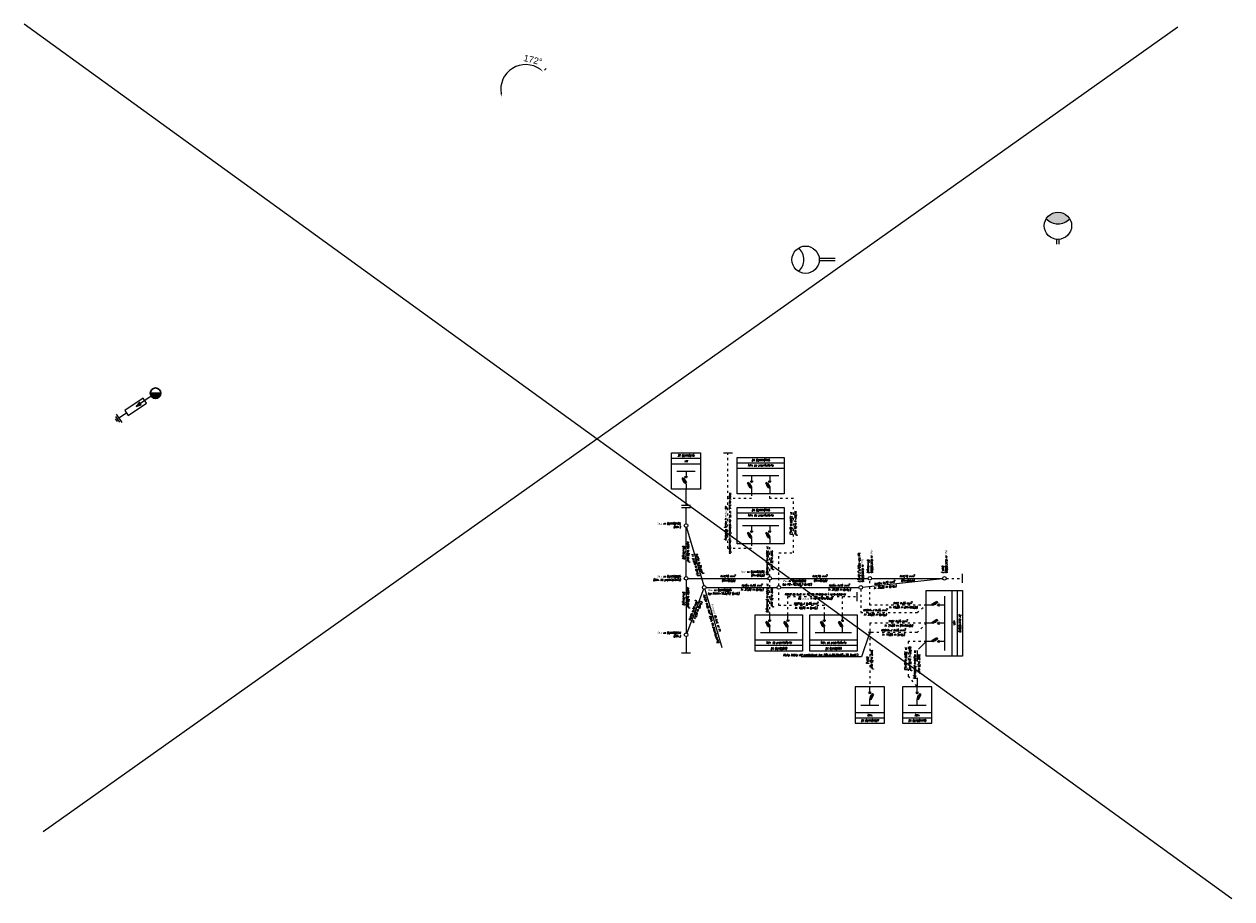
# Model space of a CAD drawing. Header units: metres. Extents: x 6536102 to 6570154, y 5559884 to 5568618.
# Tile 10 of 40: x 6540495 to 6540827, y 5565142 to 5565383. Entities that reach past the tile are written whole.
import ezdxf
from ezdxf import colors
from ezdxf.entities.mleader import LeaderData, LeaderLine
from ezdxf.lldxf.tags import DXFTag
from ezdxf.math import Vec2, Vec3

# ---------------------------------------------------------------- set-up
doc = ezdxf.new("R2010")
doc.units = ezdxf.units.M
doc.linetypes.add('ACAD_ISO03W100', pattern=[30, 12, -18])
doc.linetypes.add('CIĄGłA', pattern=[0])
doc.layers.add('SCHEMATY_ELE', color=7, linetype='Continuous')
doc.styles.add('Romans_0.9', font='romans.shx', dxfattribs={"width": 0.75, "oblique": 9, "height": 0.1})
doc.styles.get("Standard").update_dxf_attribs({"font": 'arial.ttf'})
tags = doc.linetypes.add('ASXSN4X50+25', pattern='A,6.328383,-0.651518,["AsXSn 4x50+25",Standard,S=2.5,R=0,X=0,Y=-1.25],-25.651347,6.384745', length=39.015993).pattern_tags.tags
tags[6] = DXFTag(74, 10)
doc.dimstyles.new('ISO-25', dxfattribs={"dimtxt": 2.5, "dimasz": 2.5, "dimexe": 1.25, "dimexo": 0.625, "dimtad": 1, "dimtxsty": 'Standard', "dimcen": 2.5, "dimadec": 0, "dimazin": 0, "dimtfac": 1, "dimtmove": 0, "dimatfit": 3, "dimfxl": 1, "dimarcsym": 0})

# ---------------------------------------------------------------- blocks, each defined once
blk = doc.blocks.new('_DotBlank')
at = {"color": 0, "linetype": 'ByBlock', "lineweight": -2}
blk.add_line((-0.5, 0), (-1, 0), dxfattribs=at)
blk.add_circle((0, 0), 0.5, dxfattribs=at)
blk = doc.blocks.new('*D119')
at = {"color": 0, "linetype": 'ASXSN4X50+25', "lineweight": -2, "transparency": 16777216}
blk.add_line((6540638.43, 5565370.21), (6540638.87, 5565370.67), dxfattribs=at)
blk.add_arc((6540633.22, 5565364.83), 6.87, 54.2741, 189.3272, dxfattribs=at)
at = {"color": 0, "linetype": 'ASXSN4X50+25', "transparency": 16777216}
for points in [[(6540637.34, 5565370.54), (6540637.13, 5565370.28), (6540638, 5565369.77)], [(6540626.6, 5565363.75), (6540626.28, 5565363.68), (6540626.67, 5565362.74)]]:
    blk.add_solid(points, dxfattribs=at)
at = {"layer": 'Defpoints', "color": 0, "linetype": 'ASXSN4X50+25', "transparency": 16777216}
for p in [(6540627.45, 5565368.56), (6540638, 5565369.77), (6540633.22, 5565364.83), (6540633.22, 5565364.83), (6540626.67, 5565362.74)]:
    blk.add_point(p, dxfattribs=at)
at = {"color": 0, "linetype": 'ASXSN4X50+25', "transparency": 16777216, "insert": (6540635.22, 5565372.99), "char_height": 1.8, "attachment_point": 5, "rotation": 346.2457}
blk.add_mtext('172%%D', dxfattribs=at)

msp = doc.modelspace()

# ---------------------------------------------------------------- hatches: boundary and pattern name
at = {"layer": 'SCHEMATY_ELE', "lineweight": 18}
h = msp.add_hatch(color=7, dxfattribs=at)
h.dxf.hatch_style = 1
h.paths.add_polyline_path([(6540776.267, 5565329.328, 0.4360015), (6540782.724, 5565329.328, 0.570649)])
at = {"layer": 'SCHEMATY_ELE', "lineweight": 30}
h = msp.add_hatch(color=0, dxfattribs=at)
h.dxf.hatch_style = 1
edge = h.paths.add_edge_path()
edge.add_line((6540532.943, 5565281.36), (6540530.052, 5565281.36))
edge.add_arc((6540531.498, 5565281.36), 1.446, 180, 360)
at = {"layer": 'SCHEMATY_ELE', "lineweight": 18}
h = msp.add_hatch(color=7, dxfattribs=at)
h.dxf.hatch_style = 1
h.paths.add_polyline_path([(6540527.088, 5565278.865), (6540526.215, 5565277.744), (6540527.576, 5565278.152)])

# ---------------------------------------------------------------- linework, layer by layer
for p, q in [((6540827.276, 5565142.366), (6540495.396, 5565382.829)), ((6540500.594, 5565160.92), (6540812.426, 5565382.087))]:
    msp.add_line(p, q)
at = {"color": 8, "lineweight": 18}
for points in [[(6540673.291, 5565254.971), (6540673.291, 5565264.971), (6540681.291, 5565264.971), (6540681.291, 5565254.971)], [(6540676.2, 5565257.861), (6540676.633, 5565258.111), (6540677.383, 5565256.812), (6540676.95, 5565256.562)], [(6540691.291, 5565239.971), (6540691.291, 5565249.971), (6540704.291, 5565249.971), (6540704.291, 5565239.971)], [(6540694.2, 5565242.861), (6540694.633, 5565243.111), (6540695.383, 5565241.812), (6540694.95, 5565241.562)], [(6540699.2, 5565242.861), (6540699.633, 5565243.111), (6540700.383, 5565241.812), (6540699.95, 5565241.562)], [(6540743.291, 5565227.119), (6540753.291, 5565227.119), (6540753.291, 5565209.119), (6540743.291, 5565209.119)], [(6540746.182, 5565224.211), (6540746.432, 5565223.778), (6540745.133, 5565223.028), (6540744.883, 5565223.461)], [(6540709.291, 5565220.471), (6540709.291, 5565210.471), (6540696.291, 5565210.471), (6540696.291, 5565220.471)], [(6540699.2, 5565218.361), (6540699.633, 5565218.611), (6540700.383, 5565217.312), (6540699.95, 5565217.062)], [(6540704.2, 5565218.361), (6540704.633, 5565218.611), (6540705.383, 5565217.312), (6540704.95, 5565217.062)], [(6540746.182, 5565219.211), (6540746.432, 5565218.778), (6540745.133, 5565218.028), (6540744.883, 5565218.461)], [(6540746.182, 5565214.211), (6540746.432, 5565213.778), (6540745.133, 5565213.028), (6540744.883, 5565213.461)], [(6540723.791, 5565200.619), (6540723.791, 5565190.619), (6540731.791, 5565190.619), (6540731.791, 5565200.619)], [(6540728.883, 5565198.51), (6540728.45, 5565198.76), (6540727.7, 5565197.461), (6540728.133, 5565197.211)], [(6540736.791, 5565200.619), (6540736.791, 5565190.619), (6540744.791, 5565190.619), (6540744.791, 5565200.619)], [(6540741.883, 5565198.51), (6540741.45, 5565198.76), (6540740.7, 5565197.461), (6540741.133, 5565197.211)]]:
    msp.add_lwpolyline(points, close=True, dxfattribs=at)
at = {"color": 8, "linetype": 'CIĄGłA', "lineweight": 18, "ltscale": 0.25}
for points in [[(6540687.541, 5565264.971), (6540690.041, 5565264.971)], [(6540678.541, 5565250.471), (6540676.041, 5565250.471)], [(6540676.041, 5565249.971), (6540678.541, 5565249.971)], [(6540753.291, 5565229.221), (6540753.291, 5565231.721)], [(6540676.041, 5565209.971), (6540678.541, 5565209.971)]]:
    msp.add_lwpolyline(points, dxfattribs=at)
at = {"color": 8, "linetype": 'ACAD_ISO03W100', "lineweight": 18, "ltscale": 0.05}
for points in [[(6540695.291, 5565239.971), (6540695.291, 5565238.721), (6540688.791, 5565238.721), (6540688.791, 5565252.471), (6540688.791, 5565264.971)], [(6540700.291, 5565230.971), (6540700.291, 5565239.971)], [(6540700.291, 5565220.471), (6540700.291, 5565229.971)], [(6540743.291, 5565223.119), (6540727.791, 5565223.119), (6540727.791, 5565229.971)], [(6540748.791, 5565230.471), (6540753.291, 5565230.471)], [(6540705.291, 5565220.471), (6540705.291, 5565225.471), (6540720.291, 5565225.471), (6540724.291, 5565225.471)], [(6540743.291, 5565218.119), (6540727.791, 5565218.119), (6540727.791, 5565215.619), (6540727.791, 5565200.619)]]:
    msp.add_lwpolyline(points, dxfattribs=at)
at = {"color": 8, "lineweight": 18}
for points in [[(6540673.291, 5565263.471), (6540681.291, 5565263.471)], [(6540673.291, 5565261.971), (6540681.291, 5565261.971)], [(6540674.791, 5565259.971), (6540679.791, 5565259.971)], [(6540677.291, 5565256.471), (6540676.291, 5565258.203)], [(6540676.404, 5565257.257), (6540677.053, 5565257.632)], [(6540676.891, 5565258.471), (6540677.691, 5565258.471)], [(6540677.291, 5565259.971), (6540677.291, 5565258.471)], [(6540676.466, 5565257.149), (6540677.116, 5565257.524)], [(6540676.529, 5565257.041), (6540677.178, 5565257.416)], [(6540677.291, 5565256.471), (6540677.291, 5565254.971)], [(6540691.291, 5565248.471), (6540704.291, 5565248.471)], [(6540691.291, 5565246.971), (6540704.291, 5565246.971)], [(6540692.791, 5565244.971), (6540702.791, 5565244.971)], [(6540695.291, 5565244.971), (6540695.291, 5565243.471)], [(6540700.291, 5565244.971), (6540700.291, 5565243.471)], [(6540695.291, 5565241.471), (6540694.291, 5565243.203)], [(6540694.404, 5565242.257), (6540695.053, 5565242.632)], [(6540694.466, 5565242.149), (6540695.116, 5565242.524)], [(6540694.529, 5565242.041), (6540695.178, 5565242.416)], [(6540694.891, 5565243.471), (6540695.691, 5565243.471)], [(6540695.291, 5565241.471), (6540695.291, 5565239.971)], [(6540700.291, 5565241.471), (6540699.291, 5565243.203)], [(6540699.404, 5565242.257), (6540700.053, 5565242.632)], [(6540699.466, 5565242.149), (6540700.116, 5565242.524)], [(6540699.529, 5565242.041), (6540700.178, 5565242.416)], [(6540699.891, 5565243.471), (6540700.691, 5565243.471)], [(6540700.291, 5565241.471), (6540700.291, 5565239.971)], [(6540748.291, 5565225.619), (6540748.291, 5565210.619)], [(6540750.291, 5565227.119), (6540750.291, 5565209.119)], [(6540751.791, 5565227.119), (6540751.791, 5565209.119)], [(6540744.791, 5565223.119), (6540743.291, 5565223.119)], [(6540744.791, 5565223.119), (6540746.523, 5565224.119)], [(6540745.361, 5565223.882), (6540745.736, 5565223.232)], [(6540745.47, 5565223.944), (6540745.845, 5565223.295)], [(6540745.578, 5565224.007), (6540745.953, 5565223.357)], [(6540746.791, 5565223.519), (6540746.791, 5565222.719)], [(6540748.291, 5565223.119), (6540746.791, 5565223.119)], [(6540700.291, 5565216.971), (6540699.291, 5565218.703)], [(6540699.404, 5565217.757), (6540700.053, 5565218.132)], [(6540699.466, 5565217.649), (6540700.116, 5565218.024)], [(6540699.529, 5565217.541), (6540700.178, 5565217.916)], [(6540699.891, 5565218.971), (6540700.691, 5565218.971)], [(6540700.291, 5565218.971), (6540700.291, 5565220.471)], [(6540705.291, 5565216.971), (6540704.291, 5565218.703)], [(6540704.404, 5565217.757), (6540705.053, 5565218.132)], [(6540704.466, 5565217.649), (6540705.116, 5565218.024)], [(6540704.529, 5565217.541), (6540705.178, 5565217.916)], [(6540704.891, 5565218.971), (6540705.691, 5565218.971)], [(6540705.291, 5565218.971), (6540705.291, 5565220.471)], [(6540744.791, 5565218.119), (6540743.291, 5565218.119)], [(6540744.791, 5565218.119), (6540746.523, 5565219.119)], [(6540745.361, 5565218.882), (6540745.736, 5565218.232)], [(6540745.47, 5565218.944), (6540745.845, 5565218.295)], [(6540745.578, 5565219.007), (6540745.953, 5565218.357)], [(6540746.791, 5565218.519), (6540746.791, 5565217.719)], [(6540748.291, 5565218.119), (6540746.791, 5565218.119)], [(6540707.791, 5565215.471), (6540697.791, 5565215.471)], [(6540700.291, 5565215.471), (6540700.291, 5565216.971)], [(6540705.291, 5565215.471), (6540705.291, 5565216.971)], [(6540709.291, 5565213.471), (6540696.291, 5565213.471)], [(6540709.291, 5565211.971), (6540696.291, 5565211.971)], [(6540744.791, 5565213.119), (6540743.291, 5565213.119)], [(6540744.791, 5565213.119), (6540746.523, 5565214.119)], [(6540745.361, 5565213.882), (6540745.736, 5565213.232)], [(6540745.47, 5565213.944), (6540745.845, 5565213.295)], [(6540745.578, 5565214.007), (6540745.953, 5565213.357)], [(6540746.791, 5565213.519), (6540746.791, 5565212.719)], [(6540748.291, 5565213.119), (6540746.791, 5565213.119)], [(6540728.191, 5565199.119), (6540727.391, 5565199.119)], [(6540727.791, 5565199.119), (6540727.791, 5565200.619)], [(6540727.791, 5565197.119), (6540728.791, 5565198.851)], [(6540728.553, 5565197.69), (6540727.904, 5565198.065)], [(6540728.616, 5565197.798), (6540727.966, 5565198.173)], [(6540728.678, 5565197.906), (6540728.029, 5565198.281)], [(6540741.191, 5565199.119), (6540740.391, 5565199.119)], [(6540740.791, 5565199.119), (6540740.791, 5565200.619)], [(6540740.791, 5565197.119), (6540741.791, 5565198.851)], [(6540741.553, 5565197.69), (6540740.904, 5565198.065)], [(6540741.616, 5565197.798), (6540740.966, 5565198.173)], [(6540741.678, 5565197.906), (6540741.029, 5565198.281)], [(6540725.291, 5565195.619), (6540730.291, 5565195.619)], [(6540727.791, 5565195.619), (6540727.791, 5565197.119)], [(6540738.291, 5565195.619), (6540743.291, 5565195.619)], [(6540740.791, 5565195.619), (6540740.791, 5565197.119)], [(6540723.791, 5565193.619), (6540731.791, 5565193.619)], [(6540723.791, 5565192.119), (6540731.791, 5565192.119)], [(6540736.791, 5565193.619), (6540744.791, 5565193.619)], [(6540736.791, 5565192.119), (6540744.791, 5565192.119)]]:
    msp.add_lwpolyline(points, dxfattribs=at)
at = {"color": 7, "lineweight": 18}
for points in [[(6540691.291, 5565253.721), (6540691.291, 5565263.721), (6540704.291, 5565263.721), (6540704.291, 5565253.721)], [(6540694.2, 5565256.611), (6540694.633, 5565256.861), (6540695.383, 5565255.562), (6540694.95, 5565255.312)], [(6540699.2, 5565256.611), (6540699.633, 5565256.861), (6540700.383, 5565255.562), (6540699.95, 5565255.312)], [(6540724.291, 5565220.471), (6540724.291, 5565210.471), (6540711.291, 5565210.471), (6540711.291, 5565220.471)], [(6540714.2, 5565218.361), (6540714.633, 5565218.611), (6540715.383, 5565217.312), (6540714.95, 5565217.062)], [(6540719.2, 5565218.361), (6540719.633, 5565218.611), (6540720.383, 5565217.312), (6540719.95, 5565217.062)]]:
    msp.add_lwpolyline(points, close=True, dxfattribs=at)
for points in [[(6540691.291, 5565262.221), (6540704.291, 5565262.221)], [(6540691.291, 5565260.721), (6540704.291, 5565260.721)], [(6540692.791, 5565258.721), (6540702.791, 5565258.721)], [(6540695.291, 5565258.721), (6540695.291, 5565257.221)], [(6540700.291, 5565258.721), (6540700.291, 5565257.221)], [(6540695.291, 5565255.221), (6540694.291, 5565256.953)], [(6540694.404, 5565256.007), (6540695.053, 5565256.382)], [(6540694.466, 5565255.899), (6540695.116, 5565256.274)], [(6540694.529, 5565255.791), (6540695.178, 5565256.166)], [(6540694.891, 5565257.221), (6540695.691, 5565257.221)], [(6540695.291, 5565255.221), (6540695.291, 5565253.721)], [(6540700.291, 5565255.221), (6540699.291, 5565256.953)], [(6540699.404, 5565256.007), (6540700.053, 5565256.382)], [(6540699.466, 5565255.899), (6540700.116, 5565256.274)], [(6540699.529, 5565255.791), (6540700.178, 5565256.166)], [(6540699.891, 5565257.221), (6540700.691, 5565257.221)], [(6540700.291, 5565255.221), (6540700.291, 5565253.721)], [(6540715.291, 5565216.971), (6540714.291, 5565218.703)], [(6540714.404, 5565217.757), (6540715.053, 5565218.132)], [(6540714.466, 5565217.649), (6540715.116, 5565218.024)], [(6540714.529, 5565217.541), (6540715.178, 5565217.916)], [(6540714.891, 5565218.971), (6540715.691, 5565218.971)], [(6540715.291, 5565218.971), (6540715.291, 5565220.471)], [(6540720.291, 5565216.971), (6540719.291, 5565218.703)], [(6540719.404, 5565217.757), (6540720.053, 5565218.132)], [(6540719.466, 5565217.649), (6540720.116, 5565218.024)], [(6540719.529, 5565217.541), (6540720.178, 5565217.916)], [(6540719.891, 5565218.971), (6540720.691, 5565218.971)], [(6540720.291, 5565218.971), (6540720.291, 5565220.471)], [(6540722.791, 5565215.471), (6540712.791, 5565215.471)], [(6540715.291, 5565215.471), (6540715.291, 5565216.971)], [(6540720.291, 5565215.471), (6540720.291, 5565216.971)], [(6540724.291, 5565213.471), (6540711.291, 5565213.471)], [(6540724.291, 5565211.971), (6540711.291, 5565211.971)]]:
    msp.add_lwpolyline(points, dxfattribs=at)
at = {"color": 8, "linetype": 'Continuous', "lineweight": 18}
for points in [[(6540677.291, 5565250.471), (6540677.291, 5565254.971)], [(6540677.291, 5565245.471), (6540677.291, 5565249.971)], [(6540677.291, 5565230.971), (6540677.291, 5565244.471)], [(6540677.291, 5565229.971), (6540677.291, 5565215.471)], [(6540677.791, 5565230.471), (6540699.791, 5565230.471)], [(6540700.791, 5565230.471), (6540727.291, 5565230.471)], [(6540728.291, 5565230.471), (6540747.791, 5565230.471)], [(6540677.291, 5565214.471), (6540677.291, 5565209.971)]]:
    msp.add_lwpolyline(points, dxfattribs=at)
at = {"color": 7, "linetype": 'ACAD_ISO03W100', "lineweight": 18, "ltscale": 0.05}
for points in [[(6540695.291, 5565253.721), (6540695.291, 5565252.471), (6540688.791, 5565252.471)], [(6540702.791, 5565228.471), (6540702.791, 5565237.471), (6540706.791, 5565237.471), (6540706.791, 5565252.471), (6540700.291, 5565252.471), (6540700.291, 5565253.721)], [(6540715.291, 5565220.471), (6540715.291, 5565222.971), (6540702.791, 5565222.971), (6540702.791, 5565227.471)], [(6540720.291, 5565220.471), (6540720.291, 5565225.471)], [(6540725.291, 5565227.471), (6540725.291, 5565221.119), (6540740.791, 5565221.119), (6540743.291, 5565223.119)], [(6540743.291, 5565218.119), (6540740.791, 5565215.619), (6540727.791, 5565215.619)], [(6540743.291, 5565213.119), (6540738.291, 5565213.119), (6540738.291, 5565203.619), (6540740.791, 5565200.619)]]:
    msp.add_lwpolyline(points, dxfattribs=at)
at = {"color": 7, "linetype": 'Continuous', "lineweight": 18}
for points in [[(6540677.432, 5565244.491), (6540682.15, 5565228.45)], [(6540682.791, 5565227.971), (6540702.291, 5565227.971)], [(6540703.291, 5565227.971), (6540724.791, 5565227.971)], [(6540725.788, 5565228.025), (6540747.794, 5565230.417)], [(6540682.112, 5565227.504), (6540677.471, 5565215.437)], [(6540682.432, 5565227.491), (6540687.15, 5565211.45)]]:
    msp.add_lwpolyline(points, dxfattribs=at)
at = {"color": 8, "linetype": 'ACAD_ISO03W100', "lineweight": 18, "ltscale": 0.25}
for points in [[(6540724.291, 5565224.221), (6540724.291, 5565226.721)], [(6540743.291, 5565213.119), (6540740.791, 5565210.619), (6540740.791, 5565200.619)]]:
    msp.add_lwpolyline(points, dxfattribs=at)
at = {"color": 8, "lineweight": 18}
for centre in [(6540677.291, 5565258.271), (6540695.291, 5565243.271), (6540700.291, 5565243.271), (6540746.591, 5565223.119), (6540700.291, 5565218.771), (6540705.291, 5565218.771), (6540746.591, 5565218.119), (6540746.591, 5565213.119), (6540727.791, 5565198.919), (6540740.791, 5565198.919)]:
    msp.add_circle(centre, 0.2, dxfattribs=at)
at = {"color": 7, "lineweight": 18}
for centre in [(6540695.291, 5565257.021), (6540700.291, 5565257.021), (6540715.291, 5565218.771), (6540720.291, 5565218.771)]:
    msp.add_circle(centre, 0.2, dxfattribs=at)
at = {"color": 8, "linetype": 'Continuous', "lineweight": 18}
for centre in [(6540677.291, 5565244.971), (6540677.291, 5565230.471), (6540700.291, 5565230.471), (6540727.791, 5565230.471), (6540748.291, 5565230.471), (6540677.291, 5565214.971)]:
    msp.add_circle(centre, 0.5, dxfattribs=at)
at = {"color": 7, "linetype": 'Continuous', "lineweight": 18}
for centre in [(6540682.291, 5565227.971), (6540702.791, 5565227.971), (6540725.291, 5565227.971)]:
    msp.add_circle(centre, 0.5, dxfattribs=at)
at = {"layer": 'SCHEMATY_ELE', "color": 7, "lineweight": 18}
for p, q in [((6540779.196, 5565322.309), (6540779.196, 5565323.682)), ((6540779.796, 5565322.309), (6540779.796, 5565323.682)), ((6540531.498, 5565281.36), (6540526.215, 5565277.744)), ((6540520.408, 5565274.337), (6540520.937, 5565273.564)), ((6540520.541, 5565274.98), (6540521.584, 5565273.455)), ((6540520.664, 5565275.636), (6540522.241, 5565273.332)), ((6540523.54, 5565275.913), (6540521.452, 5565274.484))]:
    msp.add_line(p, q, dxfattribs=at)
at = {"layer": 'SCHEMATY_ELE', "color": 252, "lineweight": 18}
for p, q in [((6540718.283, 5565318.375), (6540713.89, 5565318.375)), ((6540718.283, 5565317.775), (6540713.89, 5565317.775))]:
    msp.add_line(p, q, dxfattribs=at)
at = {"layer": 'SCHEMATY_ELE', "color": 7, "lineweight": 18}
msp.add_lwpolyline([(6540776.267, 5565329.328, 0.4360015), (6540782.724, 5565329.328)], format="xyb", dxfattribs=at)
at = {"layer": 'SCHEMATY_ELE', "color": 252, "lineweight": 18}
msp.add_lwpolyline([(6540708.244, 5565314.846, 0.4360015), (6540708.244, 5565321.303)], format="xyb", dxfattribs=at)
at = {"layer": 'SCHEMATY_ELE', "color": 0, "lineweight": 30}
msp.add_lwpolyline([(6540532.943, 5565281.36), (6540530.052, 5565281.36, 1)], format="xyb", close=True, dxfattribs=at)
at = {"layer": 'SCHEMATY_ELE', "color": 7, "lineweight": 18}
msp.add_lwpolyline([(6540523.999, 5565275.243), (6540529.004, 5565278.669), (6540528.086, 5565280.009), (6540523.081, 5565276.584)], close=True, dxfattribs=at)
at = {"layer": 'SCHEMATY_ELE', "color": 7, "lineweight": 18, "flags": 128}
msp.add_lwpolyline([(6540527.088, 5565278.865), (6540526.215, 5565277.744), (6540527.576, 5565278.152)], close=True, dxfattribs=at)
at = {"layer": 'SCHEMATY_ELE', "color": 7, "lineweight": 18}
msp.add_circle((6540779.495, 5565327.42), 3.75, dxfattribs=at)
at = {"layer": 'SCHEMATY_ELE', "color": 252, "lineweight": 18}
msp.add_circle((6540710.152, 5565318.075), 3.75, dxfattribs=at)
at = {"layer": 'SCHEMATY_ELE', "color": 0, "lineweight": 30}
msp.add_circle((6540531.498, 5565281.36), 1.446, dxfattribs=at)

# ---------------------------------------------------------------- texts
at = {"color": 8, "lineweight": 18, "char_height": 0.55, "attachment_point": 5, "style": 'Romans_0.9'}
for s, width, insert in [('ST GLMM0615', 7.5, (6540677.291, 5565264.221)), ('nN', 7.5, (6540677.291, 5565262.721)), ('istn. do przeniesienia', 12.26906, (6540697.791, 5565247.721)), ('ZK GLM116718', 7.5, (6540697.791, 5565249.221)), ('istn. do przeniesienia', 12.26906, (6540702.791, 5565212.721)), ('ZK GLM62860', 7.5, (6540702.791, 5565211.221))]:
    msp.add_mtext_dynamic_manual_height_columns(s, width=width, gutter_width=12.5, heights=[0], dxfattribs=dict(at, insert=insert))
at = {"color": 7, "lineweight": 18, "char_height": 0.55, "attachment_point": 5, "style": 'Romans_0.9'}
for s, width, insert in [('istn. po przeniesieniu', 12.26906, (6540697.791, 5565261.471)), ('ZK GLM116718', 7.5, (6540697.791, 5565262.971)), ('istn. po przeniesieniu', 12.26906, (6540717.791, 5565212.721)), ('ZK GLM62860', 7.5, (6540717.791, 5565211.221))]:
    msp.add_mtext_dynamic_manual_height_columns(s, width=width, gutter_width=12.5, heights=[0], dxfattribs=dict(at, insert=insert))
at = {"color": 8, "linetype": 'Continuous', "lineweight": 18, "char_height": 0.55, "attachment_point": 5, "line_spacing_factor": 1.25, "style": 'Romans_0.9'}
for s, width, insert, rotation in [('\\A1;Kabel do bud. nr 44, do skrócenia i wprowadzenia do złącza w nowej lokalizacji', 16.35522, (6540688.791, 5565245.596), 270), ('\\A1;AsXSn 4x70 mm{\\H0.7x;\\S2^ ;\\H1.42857x; \\P (likwidacja)}', 13.37674, (6540677.291, 5565237.721), 270), ('\\A1;YAKY 4x35 mm{\\H0.7x;\\S2^ ;\\H1.42857x; \\P l= 20,00 m (likwidacja)}', 13.37674, (6540700.291, 5565235.471), 270), ('\\A1;4xAL70 mm{\\H0.7x;\\S2^ ;\\H1.42857x; \\P (likwidacja)}', 13.37674, (6540688.791, 5565230.471), 360), ('\\A1;4xAL70 mm{\\H0.7x;\\S2^ ;\\H1.42857x; \\P (likwidacja)}', 13.37674, (6540714.041, 5565230.471), 360), ('\\A1;4xAL70 mm{\\H0.7x;\\S2^ ;\\H1.42857x; \\P (likwidacja)}', 13.37674, (6540738.041, 5565230.471), 360), ('\\A1;AsXSn 4x70 mm{\\H0.7x;\\S2^ ;\\H1.42857x; \\P (likwidacja)}', 13.37674, (6540677.291, 5565225.087), 270), ('\\A1;YAKY 4x35 mm{\\H0.7x;\\S2^ ;\\H1.42857x; \\P l= 17,00 m (likwidacja)}', 13.37674, (6540700.291, 5565225.221), 270), ('\\A1;YAKY 4x35 mm{\\H0.7x;\\S2^ ;\\H1.42857x; \\P l= 43,00 m (likwidacja)}', 13.37674, (6540736.807, 5565223.119), 360), ('\\A1;YAKY 4x35 mm{\\H0.7x;\\S2^ ;\\H1.42857x; \\P l= 24,00 m (likwidacja)}', 13.37674, (6540735.541, 5565218.119), 360), ('\\A1;YAKY 4x35 mm{\\H0.7x;\\S2^ ;\\H1.42857x; \\P (istn.)}', 13.37674, (6540727.791, 5565208.119), 270), ('\\A1;YAKY 4x35 mm{\\H0.7x;\\S2^ ;\\H1.42857x; \\P l= 16,00 m (likwidacja)}', 13.37674, (6540740.791, 5565206.931), 270)]:
    msp.add_mtext_dynamic_manual_height_columns(s, width=width, gutter_width=12.5, heights=[0], dxfattribs=dict(at, insert=insert, rotation=rotation))
at = {"color": 7, "linetype": 'Continuous', "lineweight": 18, "char_height": 0.55, "attachment_point": 5, "line_spacing_factor": 1.25, "style": 'Romans_0.9'}
for s, width, insert, rotation in [('\\A1;NA2XY-J 4x35 mm{\\H0.7x;\\S2^ ;\\H1.42857x; \\Pl= 23,00 m (proj.)}', 13.37674, (6540706.791, 5565245.596), 270), ('\\A1;AsXSn 4x70 mm{\\H0.7x;\\S2^ ;\\H1.42857x;\\Pl= 37,00 m (proj.)}', 13.37674, (6540680.437, 5565234.275), 286.38954), ('\\A1;AsXSn 4x70 mm{\\H0.7x;\\S2^ ;\\H1.42857x;\\Pl= 31,50 m (proj.)}', 13.37674, (6540695.416, 5565227.971), 360), ('\\A1;AsXSn 4x70 mm{\\H0.7x;\\S2^ ;\\H1.42857x;\\Pl= 34,00 m (proj.)}', 13.37674, (6540719.416, 5565227.971), 360), ('\\A1;AsXSn 4x70 mm{\\H0.7x;\\S2^ ;\\H1.42857x;\\Pl= 35,00 m (proj.)}', 13.37674, (6540731.941, 5565228.693), 6.20345), ('\\A1;AsXSn 4x70 mm{\\H0.7x;\\S2^ ;\\H1.42857x;\\Pl= 17,50 m (proj.)}', 13.37674, (6540679.791, 5565221.471), 68.96249), ('\\A1;Przyłącze do bud. nr 14 \\PAsXSn 4x25 mm{\\H0.7x;\\S2^ ;\\H1.42857x; (istn. do przewieszenia)}', 16.93705, (6540684.791, 5565219.471), 286.38954), ('\\A1;NA2XY-J 4x35 mm{\\H0.7x;\\S2^ ;\\H1.42857x; \\Pl= 12,00 m (proj.)}', 13.37674, (6540710.291, 5565222.971), 360), ('\\A1;NA2XY-J 4x35 mm{\\H0.7x;\\S2^ ;\\H1.42857x; \\Pl= 55,00 m (proj.)}', 13.37674, (6540729.289, 5565221.119), 360), ('\\A1;NA2XY-J 4x35 mm{\\H0.7x;\\S2^ ;\\H1.42857x; \\Pl= 14,00 m (proj.)}', 13.37674, (6540734.291, 5565215.619), 360), ('\\A1;NA2XY-J 4x35 mm{\\H0.7x;\\S2^ ;\\H1.42857x; \\Pl= 38,00 m (proj.)}', 13.37674, (6540738.291, 5565208.369), 270)]:
    msp.add_mtext_dynamic_manual_height_columns(s, width=width, gutter_width=12.5, heights=[0], dxfattribs=dict(at, insert=insert, rotation=rotation))
at = {"color": 8, "linetype": 'ACAD_ISO03W100', "lineweight": 18, "ltscale": 0.25, "char_height": 0.55, "attachment_point": 6}
for s, insert in [('{\\Fromans|c238;\\Q9;\\W0.75;Słup nr GLM152186\\P\\A1;(istn.)}', (6540675.791, 5565244.971)), ('{\\Fromans|c238;\\Q9;\\W0.75;Słup nr GLM152225\\P\\pxi-3,l4,t4;\\A1;(istn.^Ido przeniesienia)}', (6540675.791, 5565230.471)), ('{\\Fromans|c238;\\Q9;\\W0.75;Słup nr GLM152250\\P\\A1;(likwidacja)}', (6540698.791, 5565231.721)), ('{\\Fromans|c238;\\Q9;\\W0.75;Słup nr GLM152234\\P\\A1;(istn.)}', (6540675.791, 5565214.971))]:
    msp.add_mtext_dynamic_manual_height_columns(s, width=8.1294, gutter_width=12.5, heights=[0], dxfattribs=dict(at, insert=insert))
at = {"color": 7, "linetype": 'ACAD_ISO03W100', "lineweight": 18, "ltscale": 0.25, "insert": (6540725.291, 5565229.471), "char_height": 0.55, "attachment_point": 6, "rotation": 270}
msp.add_mtext_dynamic_manual_height_columns('{\\Fromans|c238;\\Q9;\\W0.75;Słup nr GLM152265\\P\\A1;typ N2-10,5/4,3 (proj.)}', width=8.1294, gutter_width=12.5, heights=[0], dxfattribs=at)
at = {"color": 8, "linetype": 'ACAD_ISO03W100', "lineweight": 18, "ltscale": 0.25, "char_height": 0.55, "attachment_point": 6, "rotation": 270}
for s, insert in [('{\\Fromans|c238;\\Q9;\\W0.75;Słup nr GLM152265\\P\\A1;(likwidacja)}', (6540727.791, 5565231.971)), ('{\\Fromans|c238;\\Q9;\\W0.75;Słup nr GLM152285\\P\\A1;(istn.)}', (6540748.291, 5565231.971))]:
    msp.add_mtext_dynamic_manual_height_columns(s, width=8.1294, gutter_width=12.5, heights=[0], dxfattribs=dict(at, insert=insert))
at = {"color": 7, "linetype": 'ACAD_ISO03W100', "lineweight": 18, "ltscale": 0.25, "char_height": 0.55, "attachment_point": 4}
for s, width, insert in [('{\\Fromans|c238;\\Q9;\\W0.75;Słup nr GLM152250\\P\\A1;typ N2-10,5/4,3 (proj.)}', 8.1294, (6540703.791, 5565229.221)), ('{\\Fromans|c238;\\Q9;\\W0.75;Słup nr GLM152225\\P\\A1;typ RNK4-10,5/12 (proj.)}', 8.62835, (6540683.291, 5565226.721))]:
    msp.add_mtext_dynamic_manual_height_columns(s, width=width, gutter_width=12.5, heights=[0], dxfattribs=dict(at, insert=insert))
at = {"color": 8, "linetype": 'Continuous', "lineweight": 18, "insert": (6540712.791, 5565225.471), "char_height": 0.55, "attachment_point": 5, "line_spacing_factor": 1.25, "style": 'Romans_0.9'}
msp.add_mtext_dynamic_manual_height_columns('\\A1;Kabel do bud. nr 16, do skrócenia i wprowadzenia do złącza w nowej lokalizacji', width=16.35522, gutter_width=12.5, heights=[0], dxfattribs=at)
at = {"color": 8, "lineweight": 18, "char_height": 0.55, "attachment_point": 5, "style": 'Romans_0.9'}
for s, width, insert, rotation in [('istn.', 12.26906, (6540751.041, 5565218.119), 270), ('ZK GLM193909', 7.5, (6540752.541, 5565218.119), 270), ('ZK GLM101607', 7.5, (6540727.791, 5565191.369), 0), ('istn.', 7.5, (6540727.791, 5565192.869), 0), ('ZK GLM201470', 7.5, (6540740.791, 5565191.369), 0), ('istn.', 7.5, (6540740.791, 5565192.869), 0)]:
    msp.add_mtext_dynamic_manual_height_columns(s, width=width, gutter_width=12.5, heights=[0], dxfattribs=dict(at, insert=insert, rotation=rotation))

# ---------------------------------------------------------------- dimensions: what is measured, and where the dimension line sits
at = {"color": 0, "linetype": 'ASXSN4X50+25'}
dim = msp.add_angular_dim_2l(base=(6540627.45, 5565368.564), line1=((6540637.999, 5565369.765), (6540633.221, 5565364.829)), line2=((6540633.221, 5565364.829), (6540626.666, 5565362.741)), text='172%%D', dimstyle='ISO-25', override={"dimtxt": 1.8, "dimasz": 1}, dxfattribs=at)
dim.commit()
dim.dimension.update_dxf_attribs({"geometry": '*D119', "text_midpoint": (6540634.855, 5565371.506), "dimtype": 162})

# ---------------------------------------------------------------- leaders
at = {"color": 7, "linetype": 'CIĄGłA', "lineweight": 18}
ml = msp.add_multileader_mtext('Standard', dxfattribs=at)
ml.set_content('Mufa kabla nN przelotowa typ POLJ-01/4x25-70 (proj.)', color=7, style='Romans_0.9')
ml.set_leader_properties()
ml.set_arrow_properties(name='DOTBLANK')
ml.build(insert=Vec2(0, 0))
ml.multileader.update_dxf_attribs({"text_left_attachment_type": 6, "text_right_attachment_type": 6, "dogleg_length": 0, "arrow_head_size": 0.5})
ctx = ml.context
ctx.base_point, ctx.char_height, ctx.arrow_head_size, ctx.landing_gap_size, ctx.plane_origin = Vec3(6540703.471, 5565208.906), 0.6, 0.5, 1, Vec3(6540696.765, 5565204.49)
ctx.left_attachment, ctx.right_attachment, ctx.text_align_type = 6, 6, 2
notes = []
notes.append((ctx, [(1, (1, 1, 0), (6540725.537, 5565208.906), (-1, 0), 0, [(1, [(6540727.791, 5565215.619)], 0, [])])]))
ctx.mtext.insert, ctx.mtext.alignment, ctx.mtext.line_spacing_factor, ctx.mtext.flow_direction = Vec3(6540724.537, 5565209.706), 3, 1.2, 5
for ctx, leaders in notes:
    for number, flags, end, landing, length, lines in leaders:
        leader = LeaderData()
        leader.index, (leader.has_last_leader_line, leader.has_dogleg_vector, leader.attachment_direction) = number, flags
        leader.last_leader_point, leader.dogleg_vector, leader.dogleg_length = Vec3(end), Vec3(landing), length
        for number, points, colour, breaks in lines:
            line = LeaderLine()
            line.index, line.vertices, line.color, line.breaks = number, Vec3.list(points), colors.encode_raw_color(colour), breaks
            leader.lines.append(line)
        ctx.leaders.append(leader)

doc.saveas('drawing.dxf')
